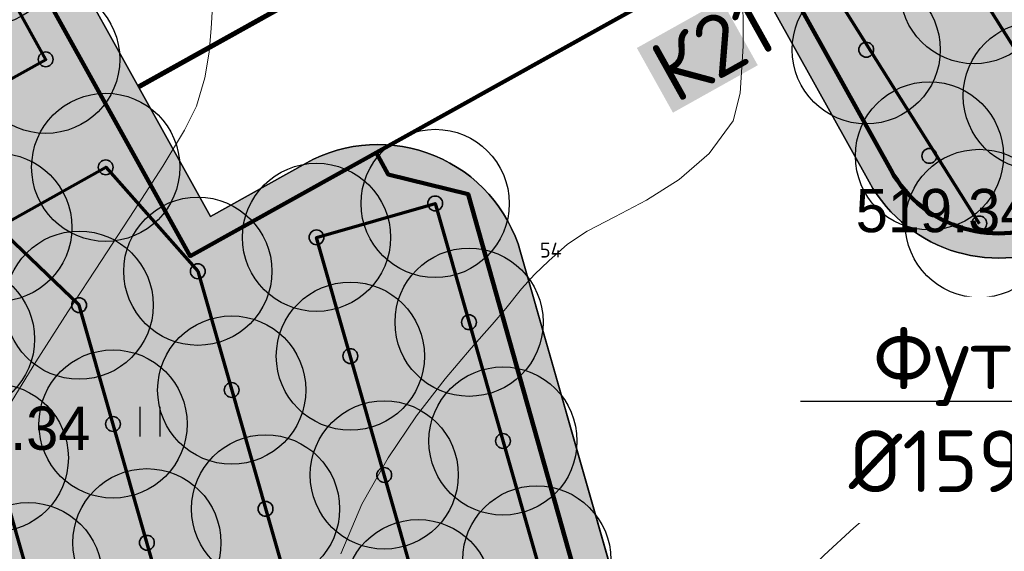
# Model space of a CAD drawing. Header units: millimetres. Extents: x -76021 to 1074922, y 19208 to 400534.
# Tile 33 of 109: x 132966 to 152910, y 157092 to 167849. Entities that reach past the tile are written whole.
import ezdxf
from ezdxf import colors
from ezdxf.entities.mleader import LeaderData, LeaderLine
from ezdxf.enums import TextEntityAlignment as Align
from ezdxf.math import Vec2, Vec3

# ---------------------------------------------------------------- set-up
doc = ezdxf.new("R2010")
doc.units = ezdxf.units.MM
for name, color, linetype in [('(004) Точки рельефа', 7, 'Continuous'), ('(031) Горизонтали', 42, 'Continuous'), ('(036) Растительность', 7, 'Continuous')]:
    doc.layers.add(name, color=color, linetype=linetype)
doc.layers.add('В3', color=5, linetype='производственный водопровод', lineweight=50)
doc.styles.add('D-431', font='txt')
doc.styles.add('GOST', font='isocpeur.ttf')
doc.styles.get("Standard").update_dxf_attribs({"font": 'arial.ttf'})
doc.linetypes.add('производственный водопровод', pattern='A,5,-0.5,["В3",Standard,S=0.7,R=0,X=0,Y=-0.35],-2', length=7.5)

# ---------------------------------------------------------------- blocks, each defined once
blk = doc.blocks.new('I04010')
for p, q in [((-0.4122729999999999, 0.0071460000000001), (-0.4122729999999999, 1.207145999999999)), ((0.3877269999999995, 1.207145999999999), (0.3877269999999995, 0.0071460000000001))]:
    blk.add_line(p, q)
blk = doc.blocks.new('A$C05d28b1e')
at = {"layer": '(031) Горизонтали', "color": 42, "linetype": 'Continuous', "lineweight": 0, "ltscale": 600}
for points in [[(-135277.8462621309, -47684.7986947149), (-134850.0714058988, -46679.71055550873), (-134321.3800184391, -45742.8594777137), (-133742.3692241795, -44892.44696864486), (-133163.6361475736, -44146.67453563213), (-132635.77791306, -43523.74368597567), (-132209.3916450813, -43041.85592696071), (-131935.0744680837, -42719.21276596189), (-131619.8973719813, -42323.63511434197), (-131353.2744709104, -42029.88146151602), (-131065.0668055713, -41755.698602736), (-130685.1354166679, -41418.83333332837), (-130284.2401554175, -41153.67783470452), (-129726.9038519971, -40866.54895588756), (-129082.8049193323, -40528.70470348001), (-128421.6217703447, -40111.40308402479), (-127813.0328179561, -39585.90210406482), (-127326.7164750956, -38923.45977011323), (-127188.3073097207, -38363.2293933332), (-127130.7453175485, -37409.1528647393), (-127133.9771999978, -36125.85315170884)], [(-127020.6305138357, -57430.15142808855), (-127501.2372461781, -55659.72913964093), (-127921.5053714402, -54109.05454263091), (-128250.8626015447, -52855.2025142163), (-128458.7366483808, -51975.24793151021), (-128514.5552238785, -51546.26567164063), (-128411.3781817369, -51145.51186195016), (-128260.9302152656, -50833.96995359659), (-128064.7166659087, -50560.84434039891), (-127824.2428751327, -50275.33941607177), (-127541.0141843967, -49926.65957447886), (-127256.5996969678, -49569.88509425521), (-126909.7253788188, -49164.87429915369), (-126499.6840455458, -48716.59823514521), (-126025.7685127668, -48230.0279481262), (-125487.2715960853, -47710.13448406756), (-124883.4861111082, -47161.88888888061), (-124274.7726111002, -46643.64426924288), (-123710.3014798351, -46196.06854204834), (-123172.5802787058, -45797.60496857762), (-122644.1165690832, -45426.6968100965), (-122107.4179123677, -45061.78732787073), (-121544.991869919, -44681.31978319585)], [(-142008.9190079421, -44705.03909991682), (-141456.1288030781, -43798.58650125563), (-140808.2107316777, -42789.58043695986), (-140124.0288228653, -41747.19710595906), (-139462.447105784, -40740.61270725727), (-138882.3296095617, -39839.00343976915), (-138442.5403633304, -39111.54550248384), (-138201.9433962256, -38627.41509434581), (-138033.3628593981, -38050.9720274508), (-137943.9590555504, -37532.90101507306), (-137902.7894783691, -37057.28662246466), (-137878.9116215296, -36608.21341483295), (-137841.3829787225, -36169.76595744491)]]:
    blk.add_lwpolyline(points, dxfattribs=at)
at = {"layer": '(036) Растительность', "linetype": 'Continuous', "xscale": 500, "yscale": 500, "zscale": 500}
blk.add_blockref('I04010', (-139138.1426427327, -45314.3303258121), dxfattribs=at)
at = {"layer": '(004) Точки рельефа', "linetype": 'ByBlock', "char_height": 875, "attachment_point": 4, "style": 'D-431'}
for s, insert in [('519.34', (-124847.7262223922, -40745.15096153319)), ('518.34', (-143928.0984839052, -45149.65686377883))]:
    blk.add_mtext(s, dxfattribs=dict(at, insert=insert))
blk = doc.blocks.new('*U322')
at = {"color": 7, "true_color": 0xffffff, "const_width": 100}
blk.add_lwpolyline([(-3000.000000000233, 0), (3000, 0)], dxfattribs=at)
blk = doc.blocks.new('*U323')
at = {"color": 0, "linetype": 'ByBlock', "lineweight": -2, "transparency": 16777216}
blk.add_blockref('*U322', (0, 0), dxfattribs=at)
blk = doc.blocks.new('фонтан разбрызгиватель')
h = blk.add_hatch(color=256)
h.dxf.hatch_style = 1
h.set_gradient(color1=(0, 0, 255), color2=(0, 0, 255), tint=1)
h.paths.add_polyline_path([(150, 3.552713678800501e-15, 1), (-150, 0, 1)])
at = {"lineweight": 35}
blk.add_circle((0, 0), 150, dxfattribs=at)

msp = doc.modelspace()

# ---------------------------------------------------------------- block references
at = {"color": 5, "lineweight": 50}
msp.add_blockref('A$C05d28b1e', (274748.0189126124, 204725.4916361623), dxfattribs=at)

# ---------------------------------------------------------------- next in the draw order: hatches: boundary and pattern name
at = {"true_color": 0xbdffbd, "transparency": 33554687}
h = msp.add_hatch(color=254, dxfattribs=at)
h.dxf.hatch_style = 1
h.paths.add_polyline_path([(214820.8800540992, 216948.7253162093), (217126.1156239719, 218322.0207615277), (215603.6625730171, 220877.6346598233), (209171.3314113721, 217045.7091063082), (215496.6642266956, 206427.9048698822), (221928.9953883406, 210259.8304233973), (220406.5423373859, 212815.4443216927), (218101.3067675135, 211442.1488763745)], flags=16)
h.paths.add_polyline_path([(224023.6489053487, 225893.6638374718), (217321.8775845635, 221901.2249949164), (218844.3306355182, 219345.6110966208), (221149.5662053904, 220718.9065419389), (224429.9929188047, 215212.3301021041), (222124.7573489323, 213839.0346567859), (223647.210399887, 211283.4207584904), (230348.9817206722, 215275.8596010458)], flags=16)
h.paths.add_polyline_path([(198145.9180665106, 256389.507595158), (196714.6222119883, 258810.6963092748), (195945.5755586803, 258343.3554829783), (195452.2226863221, 259155.207035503), (180753.4366827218, 250222.9234517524), (181792.0743087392, 248513.7622885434), (184954.0224606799, 250435.2418966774), (185778.5186348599, 249078.4675946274)], flags=17)
h.paths.add_polyline_path([(112361.9479704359, 220188.4503307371), (111031.9257359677, 219380.2110810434), (111784.9358170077, 218141.0728544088), (110930.4036978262, 217621.7834914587), (111501.6587876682, 216681.7376184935), (112356.2343066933, 217201.0533550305), (113109.2443877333, 215961.9151283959), (114308.0171651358, 216690.3955891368)], flags=17)
h.paths.add_polyline_path([(105307.4471395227, 232868.8987692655), (103501.6980646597, 231771.5657776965), (104254.7081456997, 230532.427551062), (103400.2809094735, 230013.2019242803), (108385.7459097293, 221809.2211079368), (109240.2780289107, 222328.510470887), (109993.2881099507, 221089.3722442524), (111388.9133730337, 221937.4777016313)], flags=17)
h.paths.add_polyline_path([(156979.3206527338, 232925.0673546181), (156752.8632677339, 233297.7210673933), (159914.8114196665, 235219.2006755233), (158876.1737936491, 236928.3618387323), (144177.3877900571, 227996.0782549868), (144670.7406624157, 227184.2267024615), (143901.6940091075, 226716.8858761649), (144568.74273966, 225588.5022138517)], flags=17)
h.paths.add_polyline_path([(142502.740888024, 224367.1765615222), (141850.5488729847, 225470.4285141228), (141081.5022196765, 225003.087687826), (140588.1493473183, 225814.9392403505), (140331.7751728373, 225659.143596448), (141058.82151105, 224462.7307822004), (136016.7960795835, 221398.7497854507), (135886.9663763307, 221612.3949308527), (132969.5134724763, 219839.4922793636), (133454.8570661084, 219018.4821243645)], flags=17)
edge = h.paths.add_edge_path(flags=17)
edge.add_line((209900.1426716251, 266779.7772694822), (204300.5454405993, 276526.4190539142))
edge.add_line((204300.5454405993, 276526.4190539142), (202947.913577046, 275704.4401920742))
edge.add_line((202947.913577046, 275704.4401920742), (208270.9314103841, 266944.9892306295))
edge.add_line((208270.9314103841, 266944.9892306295), (204339.8607350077, 264556.1226907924))
edge.add_line((204339.8607350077, 264556.1226907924), (205066.9070732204, 263359.7098765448))
edge.add_line((205066.9070732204, 263359.7098765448), (200024.8816417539, 260295.7288797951))
edge.add_line((200024.8816417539, 260295.7288797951), (199297.8353035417, 261492.1416940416))
edge.add_line((199297.8353035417, 261492.1416940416), (199041.4611290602, 261336.3460501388))
edge.add_line((199041.4611290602, 261336.3460501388), (199534.8140014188, 260524.4944976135))
edge.add_line((199534.8140014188, 260524.4944976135), (198765.7673481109, 260057.1536713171))
edge.add_line((198765.7673481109, 260057.1536713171), (200211.9199181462, 257610.8332474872))
edge.add_line((200211.9199181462, 257610.8332474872), (208825.5364367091, 262702.8087484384))
edge.add_arc((207298.8793712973, 265285.3110629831), 2999.999999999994, 300.5896344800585, 389.8780372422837)
edge = h.paths.add_edge_path(flags=17)
edge.add_line((103051.5675112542, 200547.2891192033), (115708.5556294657, 208238.79553633))
edge.add_arc((114150.5991936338, 210802.5372830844), 3000.000000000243, 301.2865698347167, 389.0884551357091)
edge.add_line((116772.209793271, 212261.0152101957), (115281.051762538, 214941.3682182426))
edge.add_line((115281.051762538, 214941.3682182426), (114147.8820137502, 214252.7539651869))
edge.add_line((114147.8820137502, 214252.7539651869), (114900.8920947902, 213013.6157385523))
edge.add_line((114900.8920947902, 213013.6157385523), (114046.3165757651, 212494.3000020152))
edge.add_line((114046.3165757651, 212494.3000020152), (114409.7896270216, 211896.176067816))
edge.add_line((114409.7896270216, 211896.176067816), (101761.8205277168, 204210.1503833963))
edge.add_line((101761.8205277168, 204210.1503833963), (101398.4063783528, 204808.1773898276))
edge.add_line((101398.4063783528, 204808.1773898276), (100543.8077135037, 204288.847587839))
edge.add_line((100543.8077135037, 204288.847587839), (99790.79763168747, 205527.985815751))
edge.add_line((99790.79763168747, 205527.985815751), (97397.99005966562, 204073.9041161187))
edge.add_line((97397.99005966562, 204073.9041161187), (98929.8693286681, 201553.0744301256))
edge.add_arc((101493.6110754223, 203111.0308659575), 3000.000000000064, 211.2865698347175, 301.2865698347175)
h.paths.add_polyline_path([(97999.14992540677, 208476.2852043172), (98853.7485902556, 208995.6150063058), (98282.49350041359, 209935.660879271), (97427.85143572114, 209416.3047036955), (96674.8413539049, 210655.4429316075), (94282.07718811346, 209201.3876094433), (96359.35243577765, 205783.0652806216), (98752.16000567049, 207237.1469789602)], flags=17)
h.paths.add_polyline_path([(90752.37071206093, 222327.0793120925), (89897.62376441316, 221807.6594003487), (89144.61368259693, 223046.7976282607), (86751.95441519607, 221592.8060516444), (93243.43956422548, 210910.5487739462), (95636.20372788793, 212364.6040948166), (94883.19364762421, 213603.7423201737), (95737.83571231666, 214123.0984957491)], flags=17)
edge = h.paths.add_edge_path(flags=17)
edge.add_line((100492.1544576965, 234798.7562548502), (100855.6231213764, 234200.6395407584))
edge.add_line((100855.6231213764, 234200.6395407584), (101710.0503576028, 234719.8651675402))
edge.add_line((101710.0503576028, 234719.8651675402), (102463.0604386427, 233480.7269409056))
edge.add_line((102463.0604386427, 233480.7269409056), (104334.4125421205, 234617.9261401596))
edge.add_line((104334.4125421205, 234617.9261401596), (103714.5570330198, 235732.114941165))
edge.add_arc((101092.9464333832, 234273.6370140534), 2999.999999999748, 29.08845513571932, 121.286569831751)
edge.add_line((99534.98999768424, 236837.378760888), (85997.6410544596, 228610.8871751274))
edge.add_arc((87555.59749015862, 226047.1454282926), 2999.999999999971, 121.2865698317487, 211.2865698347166)
edge.add_line((84991.85574340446, 224489.1889924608), (85713.3167913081, 223301.9672161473))
edge.add_line((85713.3167913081, 223301.9672161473), (88105.97605657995, 224755.9587914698))
edge.add_line((88105.97605657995, 224755.9587914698), (87352.96597631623, 225995.0970168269))
edge.add_line((87352.96597631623, 225995.0970168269), (88207.712923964, 226514.5169285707))
edge.add_line((88207.712923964, 226514.5169285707), (87844.1853583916, 227112.7305704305))
edge.add_line((87844.1853583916, 227112.7305704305), (100492.1544576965, 234798.7562548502))
edge = h.paths.add_edge_path(flags=17)
edge.add_line((206429.5260647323, 217740.3337827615), (224718.2735818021, 228635.4691841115))
edge.add_line((224718.2735818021, 228635.4691841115), (228392.671244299, 222467.5668450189))
edge.add_line((228392.671244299, 222467.5668450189), (233629.6400466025, 225476.2868388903))
edge.add_line((233629.6400466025, 225476.2868388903), (230763.0187299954, 230465.9191189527))
edge.add_arc((228161.7554297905, 228971.4529122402), 2999.999999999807, 29.87803724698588, 120.0993965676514)
edge.add_line((226657.2505534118, 231566.9230193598), (203230.4818343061, 217987.2298150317))
edge.add_arc((204734.9867106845, 215391.759707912), 2999.999999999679, 120.0993965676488, 209.6273998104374)
edge.add_line((202127.2108544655, 213908.6868561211), (205080.5429171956, 208715.6661361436))
edge.add_line((205080.5429171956, 208715.6661361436), (210103.8834394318, 211572.4990714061))
edge.add_line((210103.8834394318, 211572.4990714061), (206429.5260647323, 217740.3337827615))
edge = h.paths.add_edge_path(flags=17)
edge.add_line((215489.0996818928, 196338.8022293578), (220126.3913766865, 198832.9888262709))
edge.add_arc((218705.3361244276, 201475.0717110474), 3000.000000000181, 298.2737704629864, 330.6005223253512)
edge.add_line((221318.9909833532, 200002.384276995), (224444.8141732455, 205549.945001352))
edge.add_arc((227058.4690321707, 204077.2575672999), 2999.999999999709, 120.9636571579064, 150.6005223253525, ccw=False)
edge.add_line((225514.9862276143, 206649.7390214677), (237068.7907628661, 213581.994489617))
edge.add_arc((235525.3079583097, 216154.4759437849), 2999.99999999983, 300.9636571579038, 389.8780372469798)
edge.add_line((238126.5712585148, 217648.9421504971), (236200.48088148, 221001.4891590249))
edge.add_line((236200.48088148, 221001.4891590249), (234625.9508510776, 223742.1113054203))
edge.add_line((234625.9508510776, 223742.1113054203), (229416.3894048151, 220749.137263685))
edge.add_line((229416.3894048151, 220749.137263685), (233090.787067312, 214581.2349245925))
edge.add_line((233090.787067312, 214581.2349245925), (214802.0395502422, 203686.0995232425))
edge.add_line((214802.0395502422, 203686.0995232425), (211127.6821755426, 209853.9342345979))
edge.add_line((211127.6821755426, 209853.9342345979), (206069.258151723, 206977.1488986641))
edge.add_line((206069.258151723, 206977.1488986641), (211460.2685734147, 197497.8122623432))
edge.add_arc((214068.0444296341, 198980.885114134), 2999.99999999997, 209.6273998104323, 298.2737704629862)
edge = h.paths.add_edge_path(flags=17)
edge.add_line((194192.9728349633, 196985.9511812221), (199241.3180521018, 187599.8654020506))
edge.add_line((199241.3180521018, 187599.8654020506), (206679.6983444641, 191600.6291342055))
edge.add_arc((205258.6430922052, 194242.7120189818), 3000.000000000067, 298.2737704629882, 389.6273998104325)
edge.add_line((207866.4189484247, 195725.7848707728), (202800.9094800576, 204632.7736779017))
edge.add_line((202800.9094800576, 204632.7736779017), (195139.3172180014, 200275.5358968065))
edge.add_arc((192052.2705328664, 199382.7002930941), 3213.566967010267, -6.30961949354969e-12, 16.13092597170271, ccw=False)
edge.add_arc((192052.2705328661, 199382.7002930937), 3213.566967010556, 311.77024430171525, 359.9999999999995, ccw=False)
edge = h.paths.add_edge_path(flags=17)
edge.add_line((190745.2686859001, 183030.2299659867), (197920.2766097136, 186889.3377759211))
edge.add_line((197920.2766097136, 186889.3377759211), (192871.9313925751, 196275.4235550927))
edge.add_arc((192052.2705328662, 199382.7002930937), 3213.566967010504, 223.1238736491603, 284.77729662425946, ccw=False)
edge.add_line((189706.7602736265, 197185.9767612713), (182063.1853497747, 192838.9856526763))
edge.add_line((182063.1853497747, 192838.9856526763), (186682.1305488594, 184251.2575985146))
edge.add_arc((189324.2134336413, 185672.3128507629), 2999.999999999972, 208.2737704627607, 298.2737704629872)
edge = h.paths.add_edge_path(flags=17)
edge.add_line((189911.5682307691, 201779.4494049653), (188415.0981299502, 204561.7465990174))
edge.add_line((188415.0981299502, 204561.7465990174), (188128.9854640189, 204387.8792151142))
edge.add_line((188128.9854640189, 204387.8792151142), (185951.4586267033, 207971.1735315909))
edge.add_line((185951.4586267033, 207971.1735315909), (179296.8900734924, 204113.7487009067))
edge.add_arc((180801.3949498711, 201518.2785937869), 2999.999999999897, 120.0993965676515, 208.273770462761)
edge.add_line((178159.3120650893, 200097.2233415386), (181352.4593855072, 194160.3958532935))
edge.add_line((181352.4593855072, 194160.3958532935), (188965.223847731, 198489.864689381))
edge.add_arc((192052.2705328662, 199382.7002930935), 3213.566967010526, 179.9999999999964, 196.1309259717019, ccw=False)
edge.add_arc((192052.2705328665, 199382.7002930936), 3213.566967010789, 131.7702443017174, 179.9999999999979, ccw=False)
edge = h.paths.add_edge_path(flags=17)
edge.add_line((202059.3730541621, 205936.6616060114), (198690.90197442, 211859.6461333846))
edge.add_arc((196083.1261182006, 210376.5732815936), 3000.000000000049, 29.62739981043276, 120.0993965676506)
edge.add_line((194578.6212418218, 212972.0433887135), (194085.6776655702, 212686.3009283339))
edge.add_line((194085.6776655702, 212686.3009283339), (196162.0429310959, 209269.4760573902))
edge.add_line((196162.0429310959, 209269.4760573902), (189698.7432330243, 205341.8029981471))
edge.add_line((189698.7432330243, 205341.8029981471), (191232.6096731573, 202489.9770310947))
edge.add_arc((192052.2705328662, 199382.7002930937), 3213.566967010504, 43.123873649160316, 104.77729662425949, ccw=False)
edge.add_line((194397.7807921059, 201579.4238249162), (202059.3730541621, 205936.6616060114))
edge = h.paths.add_edge_path(flags=17)
edge.add_line((164213.3013144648, 219576.7748846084), (163356.425273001, 220986.8328442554))
edge.add_line((163356.425273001, 220986.8328442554), (167159.3088611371, 223297.8015621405))
edge.add_line((167159.3088611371, 223297.8015621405), (163861.6343985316, 228724.3882553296))
edge.add_line((163861.6343985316, 228724.3882553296), (160699.6862465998, 226802.9086471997))
edge.add_line((160699.6862465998, 226802.9086471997), (159056.7495894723, 229506.492127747))
edge.add_line((159056.7495894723, 229506.492127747), (146556.0182203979, 222116.6323936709))
edge.add_arc((148266.2624116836, 219651.8677383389), 3000.000000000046, 124.7559020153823, 210.589634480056)
edge.add_line((145683.7600971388, 218125.2106729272), (151374.6735680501, 208498.4270661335))
edge.add_line((151374.6735680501, 208498.4270661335), (153745.9948775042, 209939.4518146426))
edge.add_line((153745.9948775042, 209939.4518146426), (152291.9022010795, 212332.2774431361))
edge.add_line((152291.9022010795, 212332.2774431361), (164213.3013144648, 219576.7748846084))
h.paths.add_polyline_path([(183974.4349599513, 211224.52386795), (183689.6048947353, 211693.2344878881), (183143.5248591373, 212591.8527985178), (182972.6087428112, 212487.9890359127), (183388.0637932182, 211804.3245706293), (176636.8771985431, 207701.7059478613), (176221.4221481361, 208385.3704131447), (172290.3514727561, 205996.5038733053), (172082.6239475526, 206338.3361059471), (160289.4119214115, 199171.7364864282), (158835.3192449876, 201564.5621149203), (156421.9761094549, 200098.0011849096), (158829.7007375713, 195944.3574203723)], flags=17)
edge = h.paths.add_edge_path(flags=17)
edge.add_line((138322.9200418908, 217249.6019040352), (127699.7112266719, 210969.6474955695))
edge.add_arc((129226.3682920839, 208387.1451810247), 3000.00000000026, 120.5896344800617, 209.0884551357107)
edge.add_line((126604.7576924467, 206928.6672539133), (137798.0282308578, 186808.7901254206))
edge.add_arc((140419.6388304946, 188267.268052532), 2999.999999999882, 209.0884551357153, 301.2865699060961)
edge.add_line((141977.5952695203, 185703.5263077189), (155410.6444996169, 193866.6361787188))
edge.add_line((155410.6444996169, 193866.6361787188), (153002.9198715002, 198020.2799432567))
edge.add_line((153002.9198715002, 198020.2799432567), (151998.6745921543, 197410.0116108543))
edge.add_line((151998.6745921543, 197410.0116108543), (146909.3502246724, 205784.9013105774))
edge.add_line((146909.3502246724, 205784.9013105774), (147956.0983411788, 206420.9981293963))
edge.add_line((147956.0983411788, 206420.9981293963), (142240.4236777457, 216089.667919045))
edge.add_arc((139657.9213632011, 214563.0108536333), 2999.99999999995, 30.58963448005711, 116.4233669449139)
edge = h.paths.add_edge_path(flags=17)
edge.add_line((196998.758207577, 251064.703188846), (187855.9475715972, 245659.8923677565))
edge.add_line((187855.9475715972, 245659.8923677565), (188900.8454395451, 243940.4294764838))
edge.add_line((188900.8454395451, 243940.4294764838), (185738.8972876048, 242018.9498683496))
edge.add_line((185738.8972876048, 242018.9498683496), (189036.5717502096, 236592.3631751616))
edge.add_line((189036.5717502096, 236592.3631751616), (192839.4553383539, 238903.3318930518))
edge.add_line((192839.4553383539, 238903.3318930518), (193696.3313798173, 237493.2739334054))
edge.add_line((193696.3313798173, 237493.2739334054), (204596.1777995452, 244108.0986252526))
edge.add_line((204596.1777995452, 244108.0986252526), (201107.9187848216, 250008.8586474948))
edge.add_arc((198525.4164702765, 248482.201582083), 3000.000000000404, 30.5896344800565, 120.5896610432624)
edge = h.paths.add_edge_path(flags=17)
edge.add_arc((212280.8176183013, 256613.7646137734), 2999.9999999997, 29.87803724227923, 120.5896344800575)
edge.add_line((210754.1605528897, 259196.2669283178), (205607.1004533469, 256153.5607813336))
edge.add_arc((207133.7575187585, 253571.058466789), 2999.99999999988, 120.589634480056, 210.5896344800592)
edge.add_line((204551.255204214, 252044.4014013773), (208039.514218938, 246143.6413791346))
edge.add_line((208039.514218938, 246143.6413791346), (209464.3959163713, 243798.8847494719))
edge.add_line((209464.3959163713, 243798.8847494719), (213908.4678224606, 246499.4962504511))
edge.add_line((213908.4678224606, 246499.4962504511), (215414.1784507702, 244021.7291597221))
edge.add_line((215414.1784507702, 244021.7291597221), (221098.7118912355, 247287.5819956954))
edge.add_line((221098.7118912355, 247287.5819956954), (214882.0809186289, 258108.2308202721))
edge = h.paths.add_edge_path(flags=17)
edge.add_line((225781.4275314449, 239136.8614991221), (223091.3334999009, 243819.2309285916))
edge.add_line((223091.3334999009, 243819.2309285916), (217492.0815616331, 240602.3736414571))
edge.add_line((217492.0815616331, 240602.3736414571), (218997.7921899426, 238124.606550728))
edge.add_line((218997.7921899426, 238124.606550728), (214553.9731655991, 235424.148723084))
edge.add_line((214553.9731655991, 235424.148723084), (217362.4902366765, 230802.5095836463))
edge.add_line((217362.4902366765, 230802.5095836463), (224684.6691074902, 235046.9251854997))
edge.add_arc((223180.1642311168, 237642.395292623), 3000.000000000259, 300.0993965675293, 389.8780372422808)
h.paths.add_polyline_path([(213901.1204328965, 228796.0723935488), (212589.7435156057, 230954.0478425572), (201822.0281873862, 224410.6307986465), (202029.7557125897, 224068.7985660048), (198098.6850372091, 221679.9320261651), (198514.1400876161, 220996.2675608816), (191762.9534929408, 216893.6489381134), (191347.4984425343, 217577.3134033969), (191176.5823262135, 217473.4496407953), (192007.9564239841, 216105.3571661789)], flags=17)
h.paths.add_polyline_path([(220749.6149157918, 219078.2306395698), (222796.7955859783, 215641.8006164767), (218501.2580571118, 213082.8247787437), (216454.0773869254, 216519.2548018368)], flags=16)
edge = h.paths.add_edge_path(flags=17)
edge.add_line((126035.6612326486, 228965.7470213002), (124411.9581276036, 227979.0412765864))
edge.add_line((124411.9581276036, 227979.0412765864), (123678.8894279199, 229185.3643676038))
edge.add_line((123678.8894279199, 229185.3643676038), (116457.6880194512, 225168.0008190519))
edge.add_line((116457.6880194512, 225168.0008190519), (121741.4954621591, 215670.3695277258))
edge.add_arc((124363.1060617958, 217128.8474548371), 2999.999999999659, 209.0884551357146, 300.5896344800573)
edge.add_line((125889.7631272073, 214546.3451402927), (132421.8561402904, 218407.8192981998))
edge.add_line((132421.8561402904, 218407.8192981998), (131358.6790659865, 220206.2960598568))
edge.add_line((131358.6790659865, 220206.2960598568), (126035.6612326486, 228965.7470213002))
edge = h.paths.add_edge_path(flags=17)
edge.add_line((181938.3257366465, 178293.3791251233), (154215.0541750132, 163382.3023797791))
edge.add_arc((152793.9989227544, 166024.3852645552), 2999.999999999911, 209.0884551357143, 298.2737704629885, ccw=False)
edge.add_line((150172.3883231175, 164565.9073374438), (147155.1258125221, 169989.4295125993))
edge.add_line((147155.1258125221, 169989.4295125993), (155925.2097841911, 174868.4813036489))
edge.add_line((155925.2097841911, 174868.4813036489), (159609.9109477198, 168683.2833438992))
edge.add_line((159609.9109477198, 168683.2833438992), (174558.3815481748, 177588.51925921))
edge.add_line((174558.3815481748, 177588.51925921), (170873.947718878, 183773.2684674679))
edge.add_line((170873.947718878, 183773.2684674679), (179811.7554582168, 188580.505479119))
edge.add_line((179811.7554582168, 188580.505479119), (183159.3533691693, 182356.5172621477))
edge.add_arc((180517.2704843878, 180935.4620098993), 2999.999999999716, -61.72622953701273, 28.27377046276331, ccw=False)
edge = h.paths.add_edge_path(flags=17)
edge.add_line((143726.8553784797, 182085.8729428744), (170853.2707813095, 198570.284303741))
edge.add_arc((172411.2272203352, 196006.542558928), 2999.999999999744, 28.273794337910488, 121.2865699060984, ccw=False)
edge.add_line((175053.309512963, 197427.598912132), (178864.3852900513, 190341.8940689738))
edge.add_line((178864.3852900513, 190341.8940689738), (169849.3746297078, 185493.1331456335))
edge.add_line((169849.3746297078, 185493.1331456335), (166164.9408004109, 191677.8823538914))
edge.add_line((166164.9408004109, 191677.8823538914), (151216.4701999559, 182772.6464385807))
edge.add_line((151216.4701999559, 182772.6464385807), (154901.1713634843, 176587.448478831))
edge.add_line((154901.1713634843, 176587.448478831), (146182.8071944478, 171737.1699123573))
edge.add_line((146182.8071944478, 171737.1699123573), (142663.2012178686, 178063.65327095))
edge.add_arc((145284.811817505, 179522.1311980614), 2999.999999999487, 121.28656990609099, 209.0884551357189, ccw=False)
h.paths.add_polyline_path([(165470.3161239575, 188936.0770072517), (160573.4033410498, 186018.8445522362), (162108.7888436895, 183441.5220349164), (164428.3791092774, 184823.3689872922), (167703.8681815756, 179325.0809503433), (165384.2779159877, 177943.2339979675), (166919.6634186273, 175365.9114806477), (171816.576201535, 178283.1439356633)], flags=16)
h.paths.add_polyline_path([(163666.0629044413, 176919.6436628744), (161346.4726388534, 175537.7967104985), (158070.9835665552, 181036.0847474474), (160390.5738321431, 182417.9316998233), (158855.1883295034, 184995.254217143), (153958.2755465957, 182078.0217621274), (160304.5356241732, 171425.0886905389), (165201.448407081, 174342.3211455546)], flags=16)
h.paths.add_polyline_path([(164011.6043034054, 183178.2857793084), (159716.066774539, 180619.3099415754), (161763.2474447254, 177182.8799184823), (166058.7849735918, 179741.8557562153)], flags=16)
edge = h.paths.add_edge_path()
edge.add_arc((140227.1149719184, 162323.7074873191), 3000.000000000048, 15.94914245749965, 119.0884551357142)
edge.add_line((138768.637044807, 164945.3180869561), (136829.4704326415, 163866.5035211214))
edge.add_line((136829.4704326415, 163866.5035211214), (119327.7353073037, 195325.8307167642))
edge.add_line((119327.7353073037, 195325.8307167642), (121949.345906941, 196784.308643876))
edge.add_arc((120490.8679798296, 199405.9192435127), 2999.999999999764, 299.0884551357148, 389.0884551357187)
edge.add_line((123112.4785794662, 200864.3971706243), (121394.1241307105, 203953.1351988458))
edge.add_arc((118772.5135310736, 202494.6572717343), 2999.999999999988, 29.08845513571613, 121.2865698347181)
edge.add_line((117214.5570952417, 205058.3990184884), (105296.4736441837, 197815.9164872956))
edge.add_arc((101661.2419605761, 203797.9805630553), 6999.999999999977, 219.1121955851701, 301.28656983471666, ccw=False)
edge.add_line((96229.85692333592, 199382.0937237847), (151545.0957390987, 115300.0917611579))
edge.add_line((151545.0957390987, 115300.0917611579), (188931.7371165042, 63929.74618648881))
edge.add_line((188931.7371165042, 63929.74618648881), (189915.2989301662, 64787.52197525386))
edge.add_line((189915.2989301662, 64787.52197525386), (169182.6885089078, 93274.73887317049))
edge.add_line((169182.6885089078, 93274.73887317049), (148747.3285322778, 143403.5520653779))
edge.add_line((148747.3285322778, 143403.5520653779), (143111.6329168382, 163148.0594906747))
edge = h.paths.add_edge_path(flags=17)
edge.add_line((175632.1568957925, 273670.0737452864), (178792.1255034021, 272898.9716775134))
edge.add_line((178792.1255034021, 272898.9716775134), (179563.227571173, 276058.9402851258))
edge.add_line((179563.227571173, 276058.9402851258), (182723.1961787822, 275287.8382173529))
edge.add_line((182723.1961787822, 275287.8382173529), (183494.2982465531, 278447.8068249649))
edge.add_line((183494.2982465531, 278447.8068249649), (186654.2668541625, 277676.704757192))
edge.add_line((186654.2668541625, 277676.704757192), (187425.3689219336, 280836.6733648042))
edge.add_line((187425.3689219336, 280836.6733648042), (190585.3375295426, 280065.5712970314))
edge.add_line((190585.3375295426, 280065.5712970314), (191356.4395973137, 283225.5399046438))
edge.add_line((191356.4395973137, 283225.5399046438), (198084.5022487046, 281583.7441570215))
edge.add_line((198084.5022487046, 281583.7441570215), (199027.0565388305, 282156.5235831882))
edge.add_line((199027.0565388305, 282156.5235831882), (200507.1151559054, 279720.9689256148))
edge.add_line((200507.1151559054, 279720.9689256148), (201958.5073806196, 280602.9633256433))
edge.add_line((201958.5073806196, 280602.9633256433), (196948.466709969, 289323.4247673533))
edge.add_arc((194347.2034096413, 287828.9585608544), 2999.999999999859, 29.87803724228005, 120.0548210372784)
edge.add_line((192844.7182375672, 290425.5983717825), (161940.6008860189, 272543.650370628))
edge.add_arc((163443.0860580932, 269947.0105596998), 3000.000000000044, 120.0548210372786, 211.2865699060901)
edge.add_line((160879.3443132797, 268389.0541206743), (163966.9089127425, 263308.2199874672))
edge.add_line((163966.9089127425, 263308.2199874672), (164992.405610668, 263931.4025630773))
edge.add_line((164992.405610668, 263931.4025630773), (166082.9751179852, 262136.7833417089))
edge.add_line((166082.9751179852, 262136.7833417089), (166128.2197974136, 262164.2780142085))
edge.add_line((166128.2197974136, 262164.2780142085), (167770.0155450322, 268892.3406656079))
edge.add_line((167770.0155450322, 268892.3406656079), (170929.9841526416, 268121.238597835))
edge.add_line((170929.9841526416, 268121.238597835), (171701.0862204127, 271281.2072054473))
edge.add_line((171701.0862204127, 271281.2072054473), (174861.0548280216, 270510.1051376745))
edge.add_line((174861.0548280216, 270510.1051376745), (175632.1568957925, 273670.0737452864))
edge = h.paths.add_edge_path(flags=17)
edge.add_line((123057.3584845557, 235990.6098385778), (124699.1542321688, 242718.6724899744))
edge.add_line((124699.1542321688, 242718.6724899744), (127859.1228397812, 241947.5704222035))
edge.add_line((127859.1228397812, 241947.5704222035), (128630.2249075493, 245107.539029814))
edge.add_line((128630.2249075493, 245107.539029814), (131790.1935151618, 244336.4369620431))
edge.add_line((131790.1935151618, 244336.4369620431), (132561.2955829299, 247496.4055696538))
edge.add_line((132561.2955829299, 247496.4055696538), (135721.2641905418, 246725.3035018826))
edge.add_line((135721.2641905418, 246725.3035018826), (136492.3662583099, 249885.2721094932))
edge.add_line((136492.3662583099, 249885.2721094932), (139652.3348659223, 249114.1700417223))
edge.add_line((139652.3348659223, 249114.1700417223), (140423.4369336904, 252274.1386493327))
edge.add_line((140423.4369336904, 252274.1386493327), (143583.4055413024, 251503.0365815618))
edge.add_line((143583.4055413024, 251503.0365815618), (144354.5076090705, 254663.0051891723))
edge.add_line((144354.5076090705, 254663.0051891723), (147514.4762166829, 253891.9031214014))
edge.add_line((147514.4762166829, 253891.9031214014), (148285.578284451, 257051.8717290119))
edge.add_line((148285.578284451, 257051.8717290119), (155013.640935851, 255410.0759813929))
edge.add_line((155013.640935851, 255410.0759813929), (155058.8856152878, 255437.5706538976))
edge.add_line((155058.8856152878, 255437.5706538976), (153968.3161079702, 257232.189875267))
edge.add_line((153968.3161079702, 257232.189875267), (154993.8128058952, 257855.372450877))
edge.add_line((154993.8128058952, 257855.372450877), (151722.0079826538, 263239.3885864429))
edge.add_arc((149158.2662378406, 261681.432147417), 2999.999999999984, 31.28656990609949, 120.0548210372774)
edge.add_line((147655.7810657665, 264278.0719583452), (127050.7391705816, 252355.4441887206))
edge.add_line((127050.7391705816, 252355.4441887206), (110148.557772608, 242575.3904364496))
edge.add_arc((111651.0429446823, 239978.7506255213), 3000.000000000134, 120.0548210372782, 209.0884551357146)
edge.add_line((109029.4323450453, 238520.2726984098), (115485.3694013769, 226915.7412188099))
edge.add_line((115485.3694013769, 226915.7412188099), (122639.4869877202, 230895.7840936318))
edge.add_line((122639.4869877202, 230895.7840936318), (121971.1597064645, 231995.5700101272))
edge.add_line((121971.1597064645, 231995.5700101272), (123594.8628115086, 232982.2757548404))
edge.add_line((123594.8628115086, 232982.2757548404), (122114.8041944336, 235417.8304124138))
edge.add_line((122114.8041944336, 235417.8304124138), (123057.3584845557, 235990.6098385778))
edge = h.paths.add_edge_path(flags=17)
edge.add_arc((192052.2705328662, 199382.7002930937), 1697.05393394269, -180, 0, ccw=False)
edge.add_arc((192052.2705328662, 199382.7002930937), 1697.05393394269, 0, 180, ccw=False)
edge = h.paths.add_edge_path()
edge.add_line((194002.3969308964, 100264.8472664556), (182386.0377944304, 90725.1955109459))
edge.add_arc((180482.1004887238, 93043.60503817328), 3000.000000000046, 216.046620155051, 309.3937167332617, ccw=False)
edge.add_line((178056.4851077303, 91278.2750340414), (174519.7920753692, 96137.79534869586))
edge.add_arc((176945.4074563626, 97903.1253528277), 2999.999999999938, 129.3937167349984, 216.0466201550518, ccw=False)
edge.add_line((175041.4701505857, 100221.5348799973), (186386.6477079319, 109538.4853751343))
edge.add_arc((188290.5850137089, 107220.0758479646), 3000.00000000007, 39.393716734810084, 129.3937167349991, ccw=False)
edge.add_line((190608.9945408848, 109124.013153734), (194416.8691523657, 104487.194099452))
edge.add_arc((192098.4596251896, 102583.2567936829), 3000.000000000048, -50.60628326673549, 39.393716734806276, ccw=False)
h.paths.add_polyline_path([(225909.0974369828, 121284.1127244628), (227170.7738567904, 119739.0249970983), (227174.8170141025, 119742.3442395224)], flags=17)
edge = h.paths.add_edge_path()
edge.add_line((164910.9418021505, 145006.0709647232), (257456.2081396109, 212136.7389124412))
edge.add_line((257456.2081396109, 212136.7389124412), (211777.9208457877, 293532.0085986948))
edge.add_line((211777.9208457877, 293532.0085986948), (209083.0761358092, 291938.9398554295))
edge.add_line((209083.0761358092, 291938.9398554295), (206029.7620049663, 297103.9444845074))
edge.add_line((206029.7620049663, 297103.9444845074), (208840.8149549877, 298765.7102158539))
edge.add_line((208840.8149549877, 298765.7102158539), (203746.1376435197, 307844.0417010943))
edge.add_line((203746.1376435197, 307844.0417010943), (75953.59151628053, 230203.0577881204))
edge.add_line((75953.59151628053, 230203.0577881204), (95229.83590038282, 200902.1770030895))
edge.add_line((95229.83590038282, 200902.1770030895), (78625.25142780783, 228226.3469354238))
edge.add_line((78625.25142780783, 228226.3469354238), (77404.85222082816, 230234.6112962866))
edge.add_line((77404.85222082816, 230234.6112962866), (82147.77445123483, 233116.8307100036))
edge.add_line((82147.77445123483, 233116.8307100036), (83368.17366180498, 231108.5663432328))
edge.add_line((83368.17366180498, 231108.5663432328), (103750.0970635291, 243494.4272742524))
edge.add_line((103750.0970635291, 243494.4272742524), (190841.4046745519, 293887.7847859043))
edge.add_arc((194347.2034097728, 287828.9585606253), 7000.000000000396, 29.878037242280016, 120.05482104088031, ccw=False)
edge.add_line((200416.8177772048, 291316.0463757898), (232723.4201852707, 235083.2732043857))
edge.add_line((232723.4201852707, 235083.2732043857), (241594.922325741, 219641.56375895))
edge.add_arc((235525.3079583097, 216154.4759437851), 6999.999999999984, -59.036342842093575, 29.878037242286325, ccw=False)
edge.add_line((239126.7678356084, 210152.0192173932), (228480.3824426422, 203764.2130942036))
edge.add_arc((230023.8652471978, 201191.7316400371), 2999.999999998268, 120.9636571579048, 150.6005223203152)
edge.add_line((227410.2103884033, 202664.4190743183), (225088.4205453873, 198543.8180811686))
edge.add_arc((217247.4559690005, 202961.8803840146), 8999.999999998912, 298.2737704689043, 330.60052232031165, ccw=False)
edge.add_line((221510.621726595, 195035.6317301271), (158759.5676499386, 161284.7166788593))
edge.add_arc((160180.6229024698, 158642.6337942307), 2999.999999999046, 118.2737704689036, 165.4416731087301)
edge.add_line((157276.9461439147, 159396.7301288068), (154192.3388690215, 147519.331920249))
edge.add_arc((157096.0156275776, 146765.2355856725), 3000.000000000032, 165.4416731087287, 202.1786080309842)
edge.add_line((154317.9808545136, 145632.7503541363), (170267.5081430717, 106507.8768567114))
edge.add_arc((173045.5429161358, 107640.3620882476), 3000.000000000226, 202.1786080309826, 309.3937167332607)
edge.add_line((174949.4802218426, 105321.95256102), (183848.0646334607, 112629.6980780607))
edge.add_arc((181944.127327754, 114948.107605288), 2999.99999999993, 309.3937167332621, 399.3937167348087)
edge.add_line((184262.5368549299, 116852.0449110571), (182358.599549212, 119170.4544381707))
edge.add_line((182358.599549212, 119170.4544381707), (184450.9795166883, 120888.7704782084))
edge.add_line((184450.9795166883, 120888.7704782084), (164910.9418021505, 145006.0709647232))
h.paths.add_polyline_path([(232804.5179377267, 119188.7985941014), (230271.7811197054, 122278.0383425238), (230269.7595410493, 122276.3787213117)], flags=17)
edge = h.paths.add_edge_path()
edge.add_line((214580.1755717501, 86091.88017936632), (201888.8513756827, 101756.1528732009))
edge.add_line((201888.8513756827, 101756.1528732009), (198859.3895325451, 99077.57186931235))
edge.add_line((198859.3895325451, 99077.57186931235), (184472.6515712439, 87262.8140406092))
edge.add_arc((186376.588876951, 84944.40451338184), 3000.000000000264, 129.3937167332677, 216.046620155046)
edge.add_line((183950.9734959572, 83179.07450925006), (191895.9370879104, 72262.46070618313))
edge.add_line((191895.9370879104, 72262.46070618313), (196266.3734382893, 76016.19928271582))
edge.add_line((196266.3734382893, 76016.19928271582), (199133.6223135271, 72677.89309691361))
edge.add_line((199133.6223135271, 72677.89309691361), (214580.1755717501, 86091.88017936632))

# ---------------------------------------------------------------- next in the draw order: linework, layer by layer
for points in [[(143111.632916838, 163148.0594906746, 0.4830922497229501), (138768.6370448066, 164945.318086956), (136829.4704326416, 163866.5035211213), (119327.7353073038, 195325.8307167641), (121949.3459069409, 196784.3086438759, 0.4142135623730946), (123112.4785794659, 200864.3971706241), (121394.1241307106, 203953.1351988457, 0.4254953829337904), (117214.5570952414, 205058.3990184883), (105296.4736441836, 197815.9164872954, -0.3747521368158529), (96229.8569233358, 199382.0937237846), (151545.0957390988, 115300.0917611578), (188931.7371165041, 63929.74618648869), (189915.2989301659, 64787.52197525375), (169182.6885089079, 93274.73887317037), (148747.3285322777, 143403.5520653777)], [(181938.3257366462, 178293.3791251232), (154215.0541750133, 163382.302379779, -0.4100550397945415), (150172.3883231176, 164565.9073374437), (147155.1258125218, 169989.4295125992), (155925.2097841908, 174868.4813036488), (159609.9109477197, 168683.2833438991), (174558.3815481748, 177588.5192592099), (170873.9477188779, 183773.2684674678), (179811.7554582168, 188580.5054791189), (183159.3533691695, 182356.5172621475, -0.4142135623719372)]]:
    msp.add_lwpolyline(points, format="xyb", close=True)
for points in [[(136829.4704326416, 163866.5035211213), (119327.7353073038, 195325.8307167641)], [(119327.7353073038, 195325.8307167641), (136829.4704326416, 163866.5035211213)], [(136829.4704326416, 163866.5035211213), (119327.7353073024, 195325.8307167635)], [(150172.3883231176, 164565.9073374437), (147155.1258125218, 169989.4295125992)], [(136829.4704326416, 163866.5035211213), (138768.6370448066, 164945.318086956)], [(143111.6332364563, 163148.0583722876), (148733.238477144, 143477.2806871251)]]:
    msp.add_lwpolyline(points)
for points in [[(119327.7353073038, 195325.8307167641), (136829.4704326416, 163866.5035211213), (138768.6370448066, 164945.318086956, -0.4830922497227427), (143111.6329168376, 163148.0594906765), (148747.3285322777, 143403.5520653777)], [(179811.7554582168, 188580.5054791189), (183159.3533691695, 182356.5172621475, -0.4142135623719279), (181938.3257366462, 178293.3791251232), (154215.0541750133, 163382.302379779, -0.4100550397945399), (150172.3883231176, 164565.9073374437), (147155.1258125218, 169989.4295125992)], [(179811.7554582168, 188580.5054791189), (183159.3533691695, 182356.5172621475, -0.4142135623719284), (181938.3257366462, 178293.3791251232), (154215.0541750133, 163382.302379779, -0.4100550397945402), (150172.3883231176, 164565.9073374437), (147155.1258125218, 169989.4295125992)], [(147155.1258125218, 169989.4295125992), (150172.3883231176, 164565.9073374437, 0.4100550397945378), (154215.0541750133, 163382.302379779), (181938.3257366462, 178293.3791251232, 0.4142135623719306), (183159.3533691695, 182356.5172621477), (179811.7554582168, 188580.5054791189)], [(179811.7554582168, 188580.5054791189), (183159.3533691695, 182356.5172621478, -0.4142135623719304), (181938.3257366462, 178293.3791251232), (154215.0541750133, 163382.302379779, -0.4100550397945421), (150172.3883231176, 164565.9073374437), (147155.1258125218, 169989.4295125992)], [(179811.7554582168, 188580.5054791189), (183159.3533691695, 182356.5172621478, -0.4142135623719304), (181938.3257366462, 178293.3791251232), (154215.0541750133, 163382.302379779, -0.4100550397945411), (150172.3883231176, 164565.9073374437), (147155.1258125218, 169989.4295125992)], [(179811.7554582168, 188580.5054791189), (183159.3533691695, 182356.5172621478, -0.4142135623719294), (181938.3257366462, 178293.3791251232), (154215.0541750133, 163382.302379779, -0.4100550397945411), (150172.3883231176, 164565.9073374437), (147155.1258125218, 169989.4295125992)], [(147155.1258125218, 169989.4295125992), (150172.3883231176, 164565.9073374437, 0.4100550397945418), (154215.0541750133, 163382.302379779), (181938.3257366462, 178293.3791251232, 0.4142135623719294), (183159.3533691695, 182356.5172621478), (179811.7554582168, 188580.5054791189)], [(147155.1258125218, 169989.4295125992), (150172.3883231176, 164565.9073374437, 0.4100550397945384), (154215.0541750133, 163382.302379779), (181938.3257366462, 178293.3791251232, 0.4142135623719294), (183159.3533691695, 182356.5172621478), (179811.7554582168, 188580.5054791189)], [(138768.6370448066, 164945.318086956, -0.483092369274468), (143111.6332364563, 163148.0583722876)], [(154215.0541750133, 163382.302379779, -0.4100550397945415), (150172.3883231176, 164565.9073374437)]]:
    msp.add_lwpolyline(points, format="xyb")
at = {"lineweight": 30}
for points in [[(119327.7353073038, 195325.8307167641), (136829.4704326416, 163866.5035211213)], [(136829.4704326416, 163866.5035211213), (119327.7353073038, 195325.8307167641)], [(150172.3883231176, 164565.9073374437), (142663.2012178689, 178063.6532709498)], [(150172.3883231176, 164565.9073374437), (147155.1258125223, 169989.4295125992)], [(136829.4704326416, 163866.5035211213), (138768.6370448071, 164945.318086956)], [(138768.6370448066, 164945.318086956), (136829.4704326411, 163866.5035211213)], [(143111.6329168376, 163148.0594906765), (148747.3285322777, 143403.5520653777)], [(148747.3285322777, 143403.5520653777), (143111.632916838, 163148.0594906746)]]:
    msp.add_lwpolyline(points, dxfattribs=at)
for points in [[(138768.6370448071, 164945.318086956, -0.4830922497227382), (143111.632916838, 163148.0594906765)], [(143111.632916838, 163148.0594906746, 0.48309224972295), (138768.6370448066, 164945.3180869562)], [(154215.0541750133, 163382.302379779, -0.4100550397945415), (150172.3883231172, 164565.9073374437)], [(154215.0541750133, 163382.302379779, -0.4100550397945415), (150172.3883231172, 164565.9073374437)]]:
    msp.add_lwpolyline(points, format="xyb", dxfattribs=at)
at = {"color": 6, "transparency": 33554687}
for centre in [(132277.2234548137, 169231.4509993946), (152297.9299133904, 168456.5630019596), (150113.254413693, 167241.1647293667), (133492.6217274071, 167046.7754996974), (153577.417832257, 166308.7942375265), (151392.7423325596, 165093.3959649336), (134708.02, 164862.1), (141381.9902883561, 164130.7792991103), (132523.3445003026, 163646.701727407), (152403.4139482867, 163726.4494095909), (138978.0006465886, 163444.605995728), (136574.0110048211, 162758.4326923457), (134170.0213630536, 162072.2593889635), (142068.1635917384, 161726.7896573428), (131766.031721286, 161386.0860855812), (139664.1739499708, 161040.6163539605), (137260.1843082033, 160354.4430505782), (134856.1946664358, 159668.269747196), (142754.3368951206, 159322.8000155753), (132452.2050246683, 158982.0964438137), (140350.3472533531, 158636.626712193), (137946.3576115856, 157950.4534088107), (135542.3679698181, 157264.2801054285), (143440.5101985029, 156918.8103738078), (133138.3783280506, 156578.1068020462), (141036.5205567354, 156232.6370704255)]:
    msp.add_circle(centre, 1500, dxfattribs=at)
at = {"layer": 'В3', "color": 1, "lineweight": 90, "ltscale": 1250}
msp.add_lwpolyline([(156627.9847681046, 165247.8410125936), (153978.2116329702, 163822.6495272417, -0.4100550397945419), (150609.3234230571, 164808.9869919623), (147995.9275856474, 169506.5597841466), (136417.1474372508, 163064.9489394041), (118307.7131756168, 195616.6138848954), (123550.9343748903, 198533.5697391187), (120738.7214808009, 203588.5157170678), (127292.7479798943, 207234.7105348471), (105935.0154419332, 245625.1838940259), (190465.7833814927, 294536.9447386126, -0.415117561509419), (201067.1336022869, 291689.6629274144), (233373.7360103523, 235456.8897560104), (242245.2381508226, 220015.1803105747, -0.408674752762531), (239512.6385367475, 209508.898853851), (228355.8298762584, 202814.8399741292), (224354.6217223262, 195713.6881009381), (159114.8314630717, 160624.1959577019)], format="xyb", close=True, dxfattribs=at)
at = {"layer": 'В3', "lineweight": 70, "ltscale": 1250}
for points in [[(183288.0619468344, 180310.4522806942), (179449.5981902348, 186753.7585739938), (177247.8624529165, 185569.545863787), (181086.326209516, 179126.2395704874), (178884.5904721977, 177942.0268602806), (175046.1267155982, 184385.3331535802), (172844.3909782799, 183201.1204433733), (176682.8547348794, 176757.8141500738), (174326.83, 175786.82), (167883.5237067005, 171948.3562434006), (161278.3164947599, 168395.7181127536), (159076.5807574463, 167211.5054025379), (155387.7929939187, 173035.1283115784), (153203.1174942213, 171819.7300389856), (156772.7649476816, 166157.2459547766), (154588.0894479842, 164941.8476821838), (151018.4419945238, 170604.3317663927), (148833.7664948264, 169388.9334937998), (152403.4139482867, 163726.4494095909)], [(112846.0580481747, 178447.1881343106), (122569.2442289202, 160969.7841367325), (124753.9197286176, 162185.1824093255), (115030.7335478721, 179662.5864069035), (117215.4090475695, 180877.9846794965), (126938.5952283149, 163400.5806819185), (129123.2707280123, 164615.9789545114), (119400.0845472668, 182093.3829520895), (121584.7600469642, 183308.7812246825), (131307.9462277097, 165831.3772271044), (133492.6217274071, 167046.7754996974), (123294.9317038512, 185404.5291254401), (123824.9500753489, 185699.3937006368)], [(125926.409402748, 154519.5868918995), (124554.0627959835, 159327.5661754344), (126958.052437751, 160013.7394788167), (130388.9189546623, 147993.7912699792), (133479.0818998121, 146275.974931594), (129362.0420795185, 160699.912782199), (130338.6690006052, 162431.303454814), (131766.031721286, 161386.0860855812), (135883.0715415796, 146962.1482349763), (138287.0611833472, 147648.3215383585), (134170.0213630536, 162072.2593889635), (132523.3445003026, 163646.701727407), (134708.02, 164862.1), (136574.0110048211, 162758.4326923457), (140691.0508251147, 148334.4948417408), (143095.0404668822, 149020.6681451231), (138978.0006465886, 163444.605995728), (141381.9902883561, 164130.7792991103), (145499.0301086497, 149706.8414485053), (146116.1379996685, 149910.9929874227)]]:
    msp.add_lwpolyline(points, dxfattribs=at)
at = {"layer": 'В3', "color": 1, "lineweight": 90, "ltscale": 1250}
msp.add_lwpolyline([(147633.1115913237, 144596.3169672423), (146116.1379996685, 149910.9929874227), (142049.25, 164321.61), (140432.18, 164719.43), (140186.1134987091, 165161.7339498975)], dxfattribs=at)

# ---------------------------------------------------------------- next in the draw order: block references
at = {"rotation": 29.08845513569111}
msp.add_blockref('*U323', (137992.6031051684, 167946.5920478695), dxfattribs=at)
at = {"transparency": 33554687, "rotation": 61.56695819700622}
for p in [(150113.254413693, 167241.1647293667), (151392.7423325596, 165093.3959649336), (152403.4139482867, 163726.4494095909)]:
    msp.add_blockref('фонтан разбрызгиватель', p, dxfattribs=at)
at = {"transparency": 33554687, "xscale": -1, "rotation": 180}
for p in [(133492.6217274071, 167046.7754996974), (134708.02, 164862.1), (141381.9902883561, 164130.7792991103), (138978.0006465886, 163444.605995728), (136574.0110048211, 162758.4326923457), (134170.0213630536, 162072.2593889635), (142068.1635917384, 161726.7896573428), (139664.1739499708, 161040.6163539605), (137260.1843082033, 160354.4430505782), (134856.1946664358, 159668.269747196), (142754.3368951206, 159322.8000155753), (140350.3472533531, 158636.626712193), (137946.3576115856, 157950.4534088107), (135542.3679698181, 157264.2801054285)]:
    msp.add_blockref('фонтан разбрызгиватель', p, dxfattribs=at)

# ---------------------------------------------------------------- next in the draw order: texts
at = {"ltscale": 1250, "insert": (145637.0076045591, 167228.8423954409), "char_height": 1250, "attachment_point": 1, "rotation": 29.185445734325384, "style": 'GOST', "bg_fill": 1, "box_fill_scale": 1.1, "bg_fill_color": 3, "bg_fill_transparency": 0}
msp.add_mtext_dynamic_manual_height_columns('К21', width=1718.579999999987, gutter_width=7500, heights=[0], dxfattribs=at)
at = {"layer": 'В3', "lineweight": 70, "style": 'GOST'}
msp.add_text('54', height=300, dxfattribs=at).set_placement((143723.88, 163036.25), align=Align.CENTER)

# ---------------------------------------------------------------- next in the draw order: leaders
at = {"ltscale": 0.6}
ml = msp.add_multileader_mtext('Standard', dxfattribs=at)
ml.set_content('Футляр\\P%%C159х4.5', color=256, style='GOST')
ml.set_leader_properties()
ml.build(insert=Vec2(0, 0))
ml.multileader.update_dxf_attribs({"text_left_attachment_type": 6, "text_right_attachment_type": 6, "dogleg_length": 0.001, "arrow_head_size": 750.0000000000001, "scale": 500})
ctx = ml.context
ctx.base_point, ctx.scale, ctx.char_height, ctx.arrow_head_size, ctx.landing_gap_size, ctx.plane_origin = Vec3(149798.9662873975, 160122.5166786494), 500, 1250, 750.0000000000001, 0, Vec3(156497.4570072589, 160698.4545258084)
ctx.left_attachment, ctx.right_attachment, ctx.text_align_type = 6, 6, 1
notes = []
notes.append((ctx, [(1, (1, 1, 0), (156174.4662873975, 160122.5166786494), (-1, 0), 0.5, [(0, [(157438.8053583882, 163212.5540667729)], 0, [])])]))
ctx.mtext.insert, ctx.mtext.alignment, ctx.mtext.flow_direction = Vec3(152986.4662873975, 161622.5166786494), 2, 5
ctx.mtext.has_bg_fill, ctx.mtext.bg_color, ctx.mtext.bg_scale_factor, ctx.mtext.bg_transparency, ctx.mtext.use_window_bg_color = 1, -1027028792, 1.5, 0, 1
for ctx, leaders in notes:
    for number, flags, end, landing, length, lines in leaders:
        leader = LeaderData()
        leader.index, (leader.has_last_leader_line, leader.has_dogleg_vector, leader.attachment_direction) = number, flags
        leader.last_leader_point, leader.dogleg_vector, leader.dogleg_length = Vec3(end), Vec3(landing), length
        for number, points, colour, breaks in lines:
            line = LeaderLine()
            line.index, line.vertices, line.color, line.breaks = number, Vec3.list(points), colors.encode_raw_color(colour), breaks
            leader.lines.append(line)
        ctx.leaders.append(leader)

doc.saveas('drawing.dxf')
